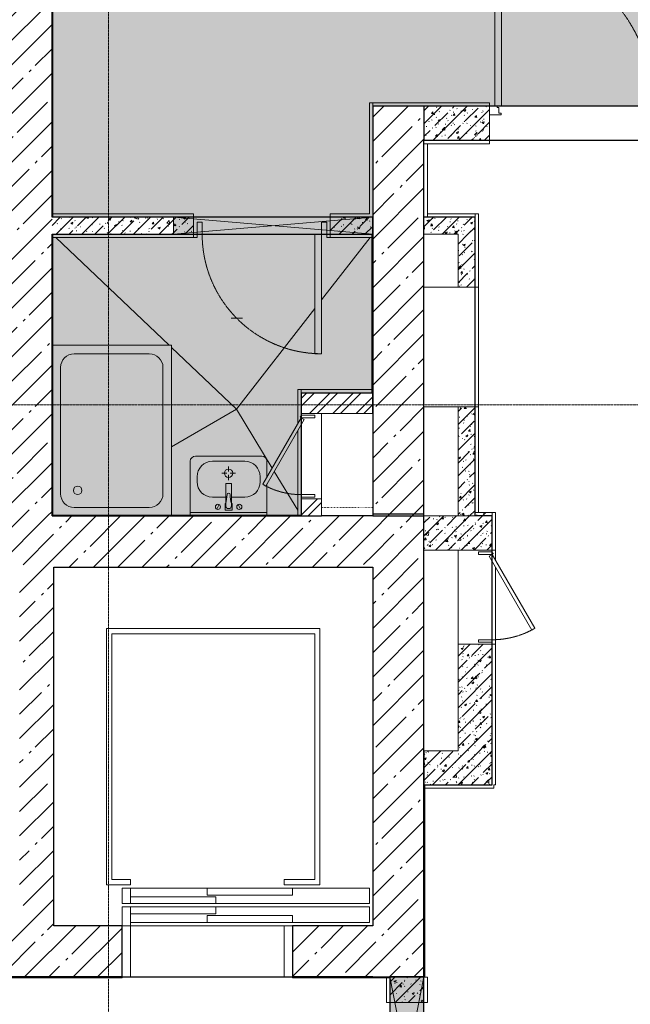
# Model space of a CAD drawing. Header units: millimetres. Extents: x 42571 to 146629, y -34435 to 73146.
# Tile 53 of 94: x 61872 to 65452, y -9124 to -3358. Entities that reach past the tile are written whole.
import ezdxf

# ---------------------------------------------------------------- set-up
doc = ezdxf.new("R2010")
doc.units = ezdxf.units.MM
for name, pattern in [('-d1-01', [1, 0, -1]), ('-D1-02х01', [3, 2, -1]), ('-D1d1-15x02', [19, 15, -2, 0, -2])]:
    doc.linetypes.add(name, pattern=pattern)
doc.layers.get('Defpoints').update_dxf_attribs({"color": 31})
for name, color, linetype, lineweight in [('0_S_Black_04', 7, 'Continuous', 9), ('_0', 7, 'Continuous', 13), ('Opening Swing', 7, '-D1-02х01', 5), ('Panel', 7, 'Continuous', 5), ('Внутренние кромки', 7, 'Continuous', 5), ('Двери', 7, 'Continuous', 5), ('Обобщенные модели', 7, 'Continuous', 5), ('Общие ребра', 7, 'Continuous', 5), ('Окна', 7, 'Continuous', 5), ('Оси', 7, 'Continuous', 5), ('Основа _2_', 7, 'Continuous', 5), ('Отделка 2 _5_', 7, 'Continuous', 5), ('Перекрытия', 7, 'Continuous', 5), ('Сантехнические приборы', 7, 'Continuous', 5), ('Стены', 7, 'Continuous', 5), ('Структура _1_', 7, 'Continuous', 5), ('Уклоны в точках', 7, 'Continuous', 5), ('Элементы узлов', 7, 'Continuous', 5)]:
    doc.layers.add(name, color=color, linetype=linetype, lineweight=lineweight)
doc.layers.add('_Разделитель помещений_', color=7, linetype='-d1-01', lineweight=5, true_color=0x0080c0)
pattern_1 = [(45, (-51337.11, -26686.75), (-75.43415, 75.43415), [106.68, -17.78, 3.556, -17.78]), (45, (-51337.11, -26611.36), (-75.43415, 75.43415), []), (50, (-51337.11, -26686.75), (127.52922, -11.15758), [13.335, -146.685]), (355, (-51337.11, -26686.75), (-24.66966, 133.74002), [10.668, -117.348]), (100.451, (-51326.49, -26687.68), (102.85973, 122.58178), [11.333, -124.663]), (46.184, (-51337.11, -26651.19), (189.75516, -29.43036), [20.002, -220.027]), (96.636, (-51321.3, -26653.64), (166.1822, 173.1996), [17, -186.995]), (351.184, (-51337.11, -26651.19), (166.18393, 173.19757), [16.002, -176.022]), (21, (-51319.33, -26660.08), (106.13027, -71.58603), [13.335, -146.685]), (326, (-51319.33, -26660.08), (43.26188, 128.93175), [10.668, -117.348]), (71.451, (-51310.49, -26666.04), (149.39198, 57.34505), [11.333, -124.663]), (37.5, (-51337.114, -26686.746), (2.162228, 59.188357), [3.353, -112.573, 3.353, -115.773, -117.793]), (37.5, (-51337.114, -26686.746), (2.162228, 59.188357), [-235.052, 3.353, -114.44]), (7.5, (-51337.114, -26686.746), (46.773857, 70.126152), [3.353, -64.567, 3.353, -109.906, -44.894]), (7.5, (-51337.114, -26686.746), (46.773857, 70.126152), [-181.178, 3.353, -41.542]), (327.5, (-51376.763, -26686.746), (94.913671, -4.010093), [3.353, -41.097, 3.353, -135.331, -184.023]), (327.5, (-51376.763, -26686.746), (94.913671, -4.010093), [-183.134, 3.353, -180.67]), (317.5, (-51394.54, -26686.75), (103.69057, 17.79882), [3.353, -54.432, 3.353, -88.748, -130.683]), (317.5, (-51394.54, -26686.75), (103.69057, 17.79882), [-149.885, 3.353, -127.33])]
pattern_2 = [(45, (-51337.11, -26686.75), (-142.5612, 142.5612), []), (45, (-51194.55, -26686.75), (-142.5612, 142.5612), [252.016, -50.403, 16.764, -33.639])]
pattern_3 = [(45, (-51337.11, -26686.75), (-68.42955, 68.42955), []), (45, (-51291.49, -26686.75), (-68.42955, 68.42955), [])]

# ---------------------------------------------------------------- blocks, each defined once
blk = doc.blocks.new('MR_Тумба-Умывальник с зеркалом - Тумба-умывальник_450-3034803-50_AS_Plan_L01_Маркировочный - зависимый 4')
at = {"layer": 'Сантехнические приборы'}
for p, q in [((-195, 350), (195, 350)), ((-225, 5), (-225, 320)), ((-95, 320), (95, 320)), ((0, 290), (0, 260)), ((225, 320), (225, 228.6)), ((-10, 250), (-40, 250)), ((0, 210), (0, 240)), ((40, 250), (10, 250)), ((-185, 200), (-185, 230)), ((-17, 73.1), (-17, 187.9)), ((-17, 187.9), (-17, 110)), ((-14, 190.9), (14, 190.9)), ((14, 190.9), (-14, 190.9)), ((17, 187.9), (17, 73.1)), ((17, 110), (17, 187.9)), ((185, 230), (185, 200)), ((225, 188.6), (225, 5)), ((-17, 110), (-95, 110)), ((-69.7, 39.8), (-55.6, 66.3)), ((-20, 73.1), (-17, 73.1)), ((-20, 33.1), (-20, 73.1)), ((-17, 60), (-17, 73.1)), ((95, 110), (17, 110)), ((17, 73.1), (17, 60)), ((17, 73.1), (20, 73.1)), ((20, 73.1), (20, 33.1)), ((69.7, 39.8), (55.6, 66.3)), ((-225, 20), (225, 20)), ((225, 0), (-225, 0)), ((20, 33.1), (-20, 33.1))]:
    blk.add_line(p, q, dxfattribs=at)
for centre, radius, start, end in [((-195, 320), 30, 90, 180), ((195, 320), 30, 0, 90), ((-95, 230), 90, 90, 180), ((95, 230), 90, 0, 90), ((0, 250), 25, 360, 180), ((0, 250), 25, 180, 360), ((-95, 200), 90, 180, 270), ((-14, 187.9), 3, 90, 180), ((-14, 187.9), 3, 105, 165), ((14, 187.9), 3, 0, 90), ((14, 187.9), 3, 15, 75), ((95, 200), 90, 270, 0), ((-217.6, 129.9), 208.5, 344.18231, 358.4054), ((0, 124.1), 9.19, 0, 180), ((217.6, 129.9), 208.5, 181.5946, 195.81769), ((-62.7, 53.1), 15, 0, 180), ((0, 60), 17, 180, 0), ((62.7, 53.1), 15, 0, 180), ((-62.7, 53.1), 15, 180, 0), ((62.7, 53.1), 15, 180, 0)]:
    blk.add_arc(centre, radius, start, end, dxfattribs=at)
blk = doc.blocks.new('A_PLU_WashingBath - A_PLU_WashingBath-3520410-50_AS_Plan_L01_Маркировочный - зависимый 4')
at = {"layer": 'Сантехнические приборы'}
for p, q in [((-350, 500), (-350, -500)), ((-350, 500), (-350, -500)), ((350, 500), (-345, 500)), ((350, 500), (-345, 500)), ((350, -495), (350, 500)), ((350, -495), (350, 500)), ((-220, 450), (220, 450)), ((-220, 450), (220, 450)), ((-300, -370), (-300, 370)), ((-300, -370), (-300, 370)), ((300, 370), (300, -370)), ((300, 370), (300, -370)), ((220, -450), (-220, -450)), ((220, -450), (-220, -450)), ((-350, -500), (350, -500)), ((-350, -500), (350, -500))]:
    blk.add_line(p, q, dxfattribs=at)
blk.add_circle((-200, -350), 25, dxfattribs=at)
for centre, start, end in [((-220, 370), 90, 180), ((-220, 370), 90, 180), ((220, 370), 360, 90), ((220, 370), 360, 90), ((-220, -370), 180, 270), ((-220, -370), 180, 270), ((220, -370), 270, 0), ((220, -370), 270, 360)]:
    blk.add_arc(centre, 80, start, end, dxfattribs=at)
blk = doc.blocks.new('A_MEQ_Elevator - Л0 1-1-10801046-50_AS_Plan_L01_Маркировочный - зависимый 4')
at = {"layer": 'Двери'}
for p, q in [((-500, 150), (-500, -150)), ((-450, 150), (-500, 150)), ((-500, 150), (-450, 150)), ((-500, -150), (-500, 150)), ((-450.1, -150), (-450.1, 150)), ((-450.1, 150), (-450.1, -150)), ((499.9, 150), (450, 150)), ((450, 150), (450, -150)), ((450, -150), (450, 150)), ((450, 150), (499.9, 150)), ((499.9, -150), (499.9, 150)), ((499.9, 150), (499.9, -150)), ((450, -170), (-950, -170)), ((-950, -170), (-950, -260)), ((-950, -260), (-950, -170)), ((-950, -170), (450, -170)), ((-500, -150), (-450, -150)), ((-450, -150), (-500, -150)), ((-500, -170), (-500, -210)), ((0, -170), (-500, -170)), ((-500, -170), (0, -170)), ((0, -210), (0, -170)), ((450, -150), (450, -260)), ((450, -150), (500, -150)), ((500, -150), (450, -150)), ((500, -260), (500, -150)), ((500, -170), (500, -150)), ((500, -150), (500, -260)), ((500, -260), (500, -170)), ((500, -170), (500, -260)), ((-500, -210), (0, -210)), ((-50, -220), (-50, -260)), ((450, -220), (-50, -220)), ((450, -260), (450, -220)), ((-950, -260), (500, -260)), ((500, -260), (-950, -260)), ((500, -280), (-950, -280)), ((-950, -280), (-950, -370)), ((-950, -370), (-950, -280)), ((-950, -280), (500, -280)), ((-50, -260), (450, -260)), ((450, -260), (-50, -260)), ((450, -280), (-50, -280)), ((-50, -280), (-50, -320)), ((-50, -280), (450, -280)), ((450, -260), (500, -260)), ((500, -260), (450, -260)), ((450, -320), (450, -280)), ((450, -280), (450, -370)), ((500, -280), (450, -280)), ((450, -280), (500, -280)), ((500, -370), (500, -280)), ((500, -280), (500, -370)), ((500, -370), (500, -280)), ((500, -280), (500, -370)), ((0, -330), (-500, -330)), ((-500, -330), (-500, -370)), ((-50, -320), (450, -320)), ((0, -370), (0, -330)), ((-950, -370), (500, -370)), ((500, -370), (-950, -370)), ((-500, -370), (0, -370)), ((0, -370), (-500, -370)), ((450, -370), (500, -370)), ((500, -370), (450, -370))]:
    blk.add_line(p, q, dxfattribs=at)
at = {"layer": 'Обобщенные модели'}
for p, q in [((-970, -150), (900, -150)), ((-970, -2250), (-970, -150)), ((900, -2250), (900, -150)), ((-660, -1890), (-660, -390)), ((-660, -390), (-450.1, -390)), ((-450.1, -390), (-450.1, -420)), ((449.9, -390), (590, -390)), ((449.9, -420), (449.9, -390)), ((590, -390), (590, -1890)), ((-630, -420), (-630, -1860)), ((-450.1, -420), (-630, -420)), ((560, -420), (449.9, -420)), ((560, -1860), (560, -420)), ((590, -1890), (-660, -1890)), ((-630, -1860), (560, -1860)), ((900, -2250), (-970, -2250))]:
    blk.add_line(p, q, dxfattribs=at)
blk = doc.blocks.new('A_DOR_Door - Вн_1_Двойные_1450Wx2300_100__ EIW30-18793711-50_AS_Plan_L01_Маркировочный - зависимый 4')
at = {"layer": 'Opening Swing'}
for centre, radius, start, end in [((-695, 100), 930, 360, 90), ((695, 100), 460, 90, 180)]:
    blk.add_arc(centre, radius, start, end, dxfattribs=at)
at = {"layer": 'Panel'}
for p, q in [((-695, 100), (-695, 1030)), ((-695, 1030), (-655, 1030)), ((-695, 100), (-695, 1030)), ((-655, 1030), (-655, 100)), ((655, 560), (655, 100)), ((695, 560), (655, 560)), ((695, 100), (695, 560)), ((695, 100), (695, 560)), ((-680, 100), (-725, 100)), ((-725, 100), (-725, 50)), ((-725, 50), (-725, 100)), ((-725, 100), (-680, 100)), ((-655, 100), (-695, 100)), ((-680, 92), (-680, 100)), ((-680, 100), (-680, 92)), ((-670, 92), (-680, 92)), ((-680, 92), (-670, 92)), ((-670, 58), (-670, 92)), ((-670, 92), (-670, 58)), ((-658, 58), (-670, 58)), ((-670, 58), (-658, 58)), ((-658, 50), (-658, 58)), ((-658, 58), (-658, 50)), ((655, 100), (695, 100)), ((670, 58), (658, 58)), ((658, 58), (658, 50)), ((658, 50), (658, 58)), ((658, 58), (670, 58)), ((680, 92), (670, 92)), ((670, 92), (670, 58)), ((670, 58), (670, 92)), ((680, 92), (670, 92)), ((725, 100), (680, 100)), ((680, 100), (680, 92)), ((725, 100), (680, 100)), ((680, 92), (680, 100)), ((725, 50), (725, 100)), ((725, 100), (725, 50)), ((-725, 50), (-658, 50)), ((-658, 50), (-725, 50)), ((658, 50), (725, 50)), ((725, 50), (658, 50))]:
    blk.add_line(p, q, dxfattribs=at)
blk = doc.blocks.new('A_DOR_Door - Вн_0_Одинарные_800Wx2300H_EI30-18365546-50_AS_Plan_L01_Маркировочный - зависимый 4')
at = {"layer": 'Opening Swing'}
blk.add_arc((-350, 50), 700, 360, 90, dxfattribs=at)
at = {"layer": 'Panel'}
for p, q in [((-350, 50), (-350, 750)), ((-350, 750), (-310, 750)), ((-350, 50), (-350, 750)), ((-310, 750), (-310, 50)), ((-350, 50), (-380, 50)), ((-380, 50), (-350, 50)), ((-310, 50), (-350, 50)), ((380, 50), (350, 50)), ((380, 50), (350, 50))]:
    blk.add_line(p, q, dxfattribs=at)
at = {"layer": 'Panel', "color": 251, "true_color": 0x4c4c4c}
for p, q in [((-380, 50), (-380, -20)), ((-380, -20), (-380, 50)), ((-350, -20), (-350, 50)), ((-350, 50), (-350, -20)), ((350, 50), (350, -20)), ((350, -20), (350, 50)), ((380, -20), (380, 50)), ((380, 50), (380, -20)), ((-380, -20), (-350, -20)), ((-350, -20), (-380, -20)), ((350, -20), (380, -20)), ((350, -20), (380, -20))]:
    blk.add_line(p, q, dxfattribs=at)
blk = doc.blocks.new('A_MEQ_OpeningWall-Rectangular - ОВ-12480119-50_AS_Plan_L01_Маркировочный - зависимый 4')
at = {"layer": 'Элементы узлов', "true_color": 0x808080, "transparency": 33554585}
blk.add_hatch(color=8, dxfattribs=at).paths.add_polyline_path([(625, -100), (625, 100), (-375, 100), (-375, -100), (274.4, -100)])
at = {"layer": 'Окна'}
for p, q in [((-375, 100), (-375, -100)), ((625, 100), (625, -100))]:
    blk.add_line(p, q, dxfattribs=at)
at = {"layer": 'Элементы узлов'}
for p, q in [((625, 100), (-375, -100)), ((-375, 100), (625, -100)), ((625, 100), (-375, 100)), ((-375, 100), (-375, -100)), ((625, -100), (625, 100)), ((-375, -100), (625, -100))]:
    blk.add_line(p, q, dxfattribs=at)
blk = doc.blocks.new('A_MEQ_OpeningWall-Rectangular - ВК-10872426-50_AS_Plan_L01_Маркировочный - зависимый 4')
at = {"layer": 'Окна'}
for p, q in [((-225, 50), (-225, -50)), ((475, 50), (475, -50))]:
    blk.add_line(p, q, dxfattribs=at)
at = {"layer": 'Элементы узлов'}
for p, q in [((475, 50), (-225, 50)), ((-225, 50), (-225, -50)), ((475, -50), (475, 50))]:
    blk.add_line(p, q, dxfattribs=at)
blk = doc.blocks.new('A_MEQ_DoorWall - ЭО_СС-15820022-50_AS_Plan_L01_Маркировочный - зависимый 4')
at = {"layer": 'Opening Swing'}
blk.add_arc((-125, 100), 500, 360, 27.69649, dxfattribs=at)
at = {"layer": 'Panel'}
for p, q in [((308, 350), (-125, 100)), ((318, 332.7), (308, 350)), ((-115, 82.7), (318, 332.7)), ((-134.3, 100), (-140, 100)), ((-140, 100), (-140, 20)), ((-125, 20), (-125, 100)), ((-125, 100), (-115, 82.7)), ((390, 100), (375, 100)), ((375, 100), (375, 20)), ((390, 20), (390, 100)), ((-140, 20), (-125, 20)), ((375, 20), (390, 20))]:
    blk.add_line(p, q, dxfattribs=at)
for start, end in [(150, 180), (60, 120), (0, 30)]:
    blk.add_arc((-130, 100), 5, start, end, dxfattribs=at)
at = {"layer": 'Двери'}
for p, q in [((-150, 100), (-150, -100)), ((400, 100), (400, -100))]:
    blk.add_line(p, q, dxfattribs=at)
blk = doc.blocks.new('A_MEQ_DoorWall - ЭО_СС-12316026-50_AS_Plan_L01_Маркировочный - зависимый 4')
at = {"layer": 'Opening Swing'}
blk.add_arc((-125, 100), 500, 360, 30, dxfattribs=at)
at = {"layer": 'Panel'}
for p, q in [((308, 350), (-125, 100)), ((318, 332.7), (308, 350)), ((-115, 82.7), (318, 332.7)), ((-125, 100), (-140, 100)), ((-140, 100), (-140, 20)), ((-125, 20), (-125, 100)), ((-125, 100), (-115, 82.7)), ((390, 100), (375, 100)), ((375, 100), (375, 20)), ((390, 20), (390, 100)), ((-140, 20), (-125, 20)), ((375, 20), (390, 20))]:
    blk.add_line(p, q, dxfattribs=at)
blk.add_arc((-130, 100), 5, 0, 180, dxfattribs=at)
at = {"layer": 'Двери'}
for p, q in [((-150, 100), (-150, -100)), ((400, 100), (400, -100))]:
    blk.add_line(p, q, dxfattribs=at)
blk = doc.blocks.new('A_MEQ_DoorWall - ВК-15822285-50_AS_Plan_L01_Маркировочный - зависимый 4')
at = {"layer": 'Opening Swing'}
blk.add_arc((-100, -60), 450, 330, 0, dxfattribs=at)
at = {"layer": 'Panel'}
for p, q in [((-115, 20), (-100, 20)), ((-115, -60), (-115, 20)), ((-100, 20), (-100, -60)), ((350, 20), (365, 20)), ((350, -60), (350, 20)), ((365, 20), (365, -60)), ((-100, -60), (-90, -42.7)), ((-90, -42.7), (299.7, -267.7)), ((-100, -60), (-115, -60)), ((289.7, -285), (-100, -60)), ((365, -60), (350, -60)), ((299.7, -267.7), (289.7, -285))]:
    blk.add_line(p, q, dxfattribs=at)
blk.add_arc((-105, -60), 5, 180, 0, dxfattribs=at)
at = {"layer": 'Двери'}
for p, q in [((-125, -60), (-125, 60)), ((375, -60), (375, 60))]:
    blk.add_line(p, q, dxfattribs=at)
blk = doc.blocks.new('A_MEQ_OpeningWall-Rectangular - ОВ-15229062-50_AS_Plan_L01_Маркировочный - зависимый 4')
at = {"layer": 'Элементы узлов', "true_color": 0x808080, "transparency": 33554585}
blk.add_hatch(color=8, dxfattribs=at).paths.add_polyline_path([(710, -50), (710, 50), (-460, 50), (-460, -50), (-146.3, -50)])
at = {"layer": 'Окна'}
for p, q in [((-460, 50), (-460, -50)), ((710, 50), (710, -50))]:
    blk.add_line(p, q, dxfattribs=at)
at = {"layer": 'Элементы узлов'}
for p, q in [((710, 50), (-460, -50)), ((-460, 50), (710, -50)), ((710, 50), (-460, 50)), ((-460, 50), (-460, -50)), ((710, -50), (710, 50)), ((-460, -50), (710, -50))]:
    blk.add_line(p, q, dxfattribs=at)
blk = doc.blocks.new('A$Cdea34fad')
at = {"layer": 'Стены'}
h = blk.add_hatch(dxfattribs=at)
h.set_pattern_fill('FP_7', color=256, style=0, pattern_type=2)
h.set_pattern_definition(pattern_2)
h.paths.add_polyline_path([(19483.8, 29191.6), (19491.6, 29191.6), (19491.6, 35441.6), (19191.6, 35441.6), (19191.6, 29191.6)])
h = blk.add_hatch(dxfattribs=at)
h.set_pattern_fill('FP_7', color=256, style=0, pattern_type=2)
h.set_pattern_definition(pattern_2)
h.paths.add_polyline_path([(21671.6, 29191.6), (21671.6, 31591.6), (21371.6, 31591.6), (21371.6, 30941.6), (21373.3, 30941.6), (21373.3, 30841.6), (21371.6, 30841.6), (21371.6, 29191.6), (21551.4, 29191.6)])
h = blk.add_hatch(dxfattribs=at)
h.set_pattern_fill('FP_6', color=256, style=0, pattern_type=2)
h.set_pattern_definition(pattern_1)
h.paths.add_polyline_path([(23619.1, 31391.6), (24071.6, 31391.6), (24071.6, 31591.6), (23506.6, 31591.6), (23506.6, 31391.6)])
h.paths.add_polyline_path([(21895.9, 31391.6), (22056.6, 31391.6), (22056.6, 31591.6), (21671.6, 31591.6), (21671.6, 31391.6)])
h = blk.add_hatch(dxfattribs=at)
h.set_pattern_fill('FP_6', color=256, style=0, pattern_type=2)
h.set_pattern_definition(pattern_1)
h.paths.add_polyline_path([(19491.6, 30841.6), (20203.3, 30841.6), (20203.3, 30941.6), (19491.6, 30941.6), (19491.6, 30932.2)])
h = blk.add_hatch(dxfattribs=at)
h.set_pattern_fill('FP_6', color=256, style=0, pattern_type=2)
h.set_pattern_definition(pattern_1)
h.paths.add_polyline_path([(20203.3, 30841.6), (20321.6, 30841.6), (20321.6, 30941.6), (20203.3, 30941.6), (20203.3, 30927.4)])
h.paths.add_polyline_path([(21371.6, 30841.6), (21371.6, 30941.6), (21121.6, 30941.6), (21121.6, 30841.6)])
h = blk.add_hatch(dxfattribs=at)
h.set_pattern_fill('FP_7', color=256, style=0, pattern_type=2)
h.set_pattern_definition(pattern_2)
h.paths.add_polyline_path([(21371.6, 30841.6), (21373.3, 30841.6), (21373.3, 30941.6), (21371.6, 30941.6), (21371.6, 30932.2)])
h = blk.add_hatch(dxfattribs=at)
h.set_pattern_fill('FP_6', color=256, style=0, pattern_type=2)
h.set_pattern_definition(pattern_1)
h.paths.add_polyline_path([(21971.6, 30841.6), (21971.6, 30941.6), (21671.6, 30941.6), (21671.6, 30841.6), (21871.6, 30841.6)])
h = blk.add_hatch(dxfattribs=at)
h.set_pattern_fill('FP_6', color=256, style=0, pattern_type=2)
h.set_pattern_definition(pattern_1)
h.paths.add_polyline_path([(21971.6, 29191.6), (21971.6, 29831.6), (21871.6, 29831.6), (21871.6, 29191.6)])
h.paths.add_polyline_path([(21971.6, 30531.6), (21971.6, 30841.6), (21871.6, 30841.6), (21871.6, 30531.6)])
h = blk.add_hatch(dxfattribs=at)
h.set_pattern_fill('FP_4', color=256, style=0, pattern_type=2)
h.set_pattern_definition(pattern_3)
h.paths.add_polyline_path([(21034.5, 29791.6), (21371.6, 29791.6), (21371.6, 29911.6), (20951.6, 29911.6), (20951.6, 29791.6)])
h = blk.add_hatch(dxfattribs=at)
h.set_pattern_fill('FP_4', color=256, style=0, pattern_type=2)
h.set_pattern_definition(pattern_3)
h.paths.add_polyline_path([(20951.6, 29191.6), (21071.6, 29191.6), (21071.6, 29291.6), (20951.6, 29291.6)])
h = blk.add_hatch(dxfattribs=at)
h.set_pattern_fill('FP_7', color=256, style=0, pattern_type=2)
h.set_pattern_definition(pattern_2)
h.paths.add_polyline_path([(19301.6, 28891.6), (21371.6, 28891.6), (21371.6, 29191.6), (14321.6, 29191.6), (14321.6, 28891.6), (18450, 28891.6)])
h = blk.add_hatch(dxfattribs=at)
h.set_pattern_fill('FP_7', color=256, style=0, pattern_type=2)
h.set_pattern_definition(pattern_2)
h.paths.add_polyline_path([(21551.4, 26491.6), (21671.6, 26491.6), (21671.6, 29201.6), (21371.6, 29201.6), (21371.6, 26491.6), (21471.6, 26491.6)])
h = blk.add_hatch(dxfattribs=at)
h.set_pattern_fill('FP_6', color=256, style=0, pattern_type=2)
h.set_pattern_definition(pattern_1)
h.paths.add_polyline_path([(22071.6, 28991.6), (22071.6, 29191.6), (21671.6, 29191.6), (21671.6, 28991.6)])
h = blk.add_hatch(dxfattribs=at)
h.set_pattern_fill('FP_6', color=256, style=0, pattern_type=2)
h.set_pattern_definition(pattern_1)
h.paths.add_polyline_path([(22071.6, 27816.6), (22071.6, 28441.6), (21871.6, 28441.6), (21871.6, 27816.6)])
h.paths.add_polyline_path([(21991.6, 29191.6), (22071.6, 29191.6), (22071.6, 29211.6), (21971.6, 29211.6), (21971.6, 29191.6)])
h = blk.add_hatch(dxfattribs=at)
h.set_pattern_fill('FP_7', color=256, style=0, pattern_type=2)
h.set_pattern_definition(pattern_2)
h.paths.add_polyline_path([(19483.8, 26791.6), (19501.6, 26791.6), (19501.6, 28891.6), (19301.6, 28891.6), (19301.6, 26791.6)])
h = blk.add_hatch(dxfattribs=at)
h.set_pattern_fill('FP_6', color=256, style=0, pattern_type=2)
h.set_pattern_definition(pattern_1)
h.paths.add_polyline_path([(22071.6, 27616.6), (22071.6, 27816.6), (21671.6, 27816.6), (21671.6, 27616.6)])
h = blk.add_hatch(dxfattribs=at)
h.set_pattern_fill('FP_7', color=256, style=0, pattern_type=2)
h.set_pattern_definition(pattern_2)
h.paths.add_polyline_path([(15261.6, 26491.6), (15761.6, 26491.6), (15761.6, 26791.6), (15161.6, 26791.6), (15161.6, 26491.6)])
h.paths.add_polyline_path([(21371.6, 26491.6), (21371.6, 26791.6), (20901.6, 26791.6), (20901.6, 26491.6)])
h.paths.add_polyline_path([(16761.6, 26491.6), (17831.6, 26491.6), (17831.6, 26791.6), (16761.6, 26791.6)])
h.paths.add_polyline_path([(19901.6, 26491.6), (19901.6, 26791.6), (18831.6, 26791.6), (18831.6, 26491.6), (19483.8, 26491.6)])
h = blk.add_hatch(dxfattribs=at)
h.set_pattern_fill('FP_6', color=256, style=0, pattern_type=2)
h.set_pattern_definition(pattern_1)
h.paths.add_polyline_path([(21551.4, 26341.6), (21671.6, 26341.6), (21671.6, 26491.6), (21471.6, 26491.6), (21471.6, 26341.6)])
at = {"layer": '0_S_Black_04'}
for p, q in [((21671.6, 29831.6), (21671.6, 30531.6)), ((21671.6, 30531.6), (21971.6, 30531.6)), ((21971.6, 30531.6), (21971.6, 29831.6)), ((21971.6, 29831.6), (21671.6, 29831.6))]:
    blk.add_line(p, q, dxfattribs=at)
at = {"layer": '_Разделитель помещений_'}
for p in [(21371.6, 29241.6), (21266.1, 29241.6)]:
    blk.add_line(p, (21071.6, 29241.6), dxfattribs=at)
at = {"layer": 'Внутренние кромки'}
for p, q in [((20177.9, 30191.6), (19512.7, 30821.6)), ((21071.6, 30456.9), (21356, 30821.6)), ((20573, 29817.5), (21031.6, 30405.6)), ((20573, 29817.5), (20191.6, 30178.6)), ((20191.6, 29596.8), (20573, 29817.5)), ((20781.7, 29472.4), (20573, 29817.5)), ((20931.6, 29224.7), (20793.5, 29452.9))]:
    blk.add_line(p, q, dxfattribs=at)
at = {"layer": 'Общие ребра'}
for p, q in [((21871.6, 29191.6), (21971.6, 29191.6)), ((21971.6, 29211.6), (21971.6, 29191.6)), ((21971.6, 29191.6), (21971.6, 29211.6))]:
    blk.add_line(p, q, dxfattribs=at)
at = {"layer": 'Оси', "linetype": '-D1d1-15x02'}
for p, q in [((19821.6, 1921.3), (19821.6, 46787.7)), ((800, 29841.6), (35493.8, 29841.6))]:
    blk.add_line(p, q, dxfattribs=at)
at = {"layer": 'Основа _2_', "lineweight": 9}
for p, q in [((22056.6, 31591.6), (21671.6, 31591.6)), ((21671.6, 31591.6), (22056.6, 31591.6)), ((22056.6, 31391.6), (22056.6, 31591.6)), ((21671.6, 31391.6), (22056.6, 31391.6)), ((22056.6, 31391.6), (21671.6, 31391.6)), ((20321.6, 30941.6), (19491.6, 30941.6)), ((19491.6, 30941.6), (20321.6, 30941.6)), ((21371.6, 30941.6), (21121.6, 30941.6)), ((21121.6, 30941.6), (21371.6, 30941.6)), ((21671.6, 30941.6), (21671.6, 30841.6)), ((21691.6, 30941.6), (21671.6, 30941.6)), ((21671.6, 30941.6), (21691.6, 30941.6)), ((21971.6, 30941.6), (21691.6, 30941.6)), ((21691.6, 30941.6), (21971.6, 30941.6)), ((21971.6, 30841.6), (21971.6, 30941.6)), ((19491.6, 30841.6), (20321.6, 30841.6)), ((20321.6, 30841.6), (19491.6, 30841.6)), ((21121.6, 30841.6), (21371.6, 30841.6)), ((21371.6, 30841.6), (21121.6, 30841.6)), ((21671.6, 30841.6), (21871.6, 30841.6)), ((21871.6, 30841.6), (21871.6, 30531.6)), ((21971.6, 30531.6), (21971.6, 30841.6)), ((21971.6, 30841.6), (21971.6, 30531.6)), ((21871.6, 30531.6), (21971.6, 30531.6)), ((20951.6, 29791.6), (20951.6, 29911.6)), ((21371.6, 29911.6), (20951.6, 29911.6)), ((20951.6, 29911.6), (21371.6, 29911.6)), ((21871.6, 29831.6), (21871.6, 29191.6)), ((21971.6, 29831.6), (21871.6, 29831.6)), ((21971.6, 29211.6), (21971.6, 29831.6)), ((21971.6, 29831.6), (21971.6, 29211.6)), ((20951.6, 29791.6), (21071.6, 29791.6)), ((21371.6, 29791.6), (21071.6, 29791.6)), ((20951.6, 29291.6), (20951.6, 29191.6)), ((20951.6, 29191.6), (20951.6, 29291.6)), ((21071.6, 29191.6), (21071.6, 29291.6)), ((21871.6, 29191.6), (21671.6, 29191.6)), ((21671.6, 29191.6), (21671.6, 28991.6)), ((21971.6, 29211.6), (21991.6, 29211.6)), ((22071.6, 29211.6), (21991.6, 29211.6)), ((22071.6, 29191.6), (21991.6, 29191.6)), ((22071.6, 29211.6), (22071.6, 29191.6)), ((22071.6, 28991.6), (22071.6, 29191.6)), ((21671.6, 28991.6), (22071.6, 28991.6)), ((21871.6, 28441.6), (21871.6, 27816.6)), ((22071.6, 28441.6), (21871.6, 28441.6)), ((22071.6, 27816.6), (22071.6, 28441.6)), ((22071.6, 28441.6), (22071.6, 27816.6)), ((21871.6, 27816.6), (21671.6, 27816.6)), ((22071.6, 27616.6), (22071.6, 27816.6)), ((21671.6, 27616.6), (22071.6, 27616.6)), ((22071.6, 27616.6), (21671.6, 27616.6)), ((21471.6, 26491.6), (21471.6, 26341.6)), ((21471.6, 26341.6), (21471.6, 26491.6)), ((21671.6, 26490), (21671.6, 26491.6)), ((21671.6, 26341.6), (21671.6, 26490)), ((21671.6, 26490), (21671.6, 26341.6))]:
    blk.add_line(p, q, dxfattribs=at)
at = {"layer": 'Основа _2_', "color": 251, "lineweight": 9, "true_color": 0x4c4c4c}
for p, q in [((20321.6, 30841.6), (20321.6, 30941.6)), ((21121.6, 30941.6), (21121.6, 30841.6)), ((21471.6, 26341.6), (21671.6, 26341.6))]:
    blk.add_line(p, q, dxfattribs=at)
at = {"layer": 'Отделка 2 _5_'}
for p, q in [((19496.6, 30941.6), (19496.6, 35041.6)), ((21351.6, 31611.6), (21351.6, 30961.6)), ((21371.6, 31611.6), (21351.6, 31611.6)), ((22056.6, 31611.6), (21371.6, 31611.6)), ((21371.6, 31611.6), (21371.6, 31591.6)), ((21371.6, 30961.6), (21371.6, 31611.6)), ((22056.6, 31591.6), (22056.6, 31611.6)), ((21371.6, 31591.6), (21671.6, 31591.6)), ((21671.6, 31391.6), (21671.6, 31371.6)), ((21691.6, 31371.6), (21671.6, 31371.6)), ((21671.6, 31371.6), (21671.6, 30941.6)), ((21671.6, 31371.6), (22056.6, 31371.6)), ((21691.6, 30941.6), (21691.6, 31371.6)), ((22056.6, 31371.6), (22056.6, 31391.6)), ((20321.6, 30961.6), (19491.6, 30961.6)), ((20321.6, 30941.6), (20321.6, 30961.6)), ((21351.6, 30961.6), (21121.6, 30961.6)), ((21121.6, 30961.6), (21121.6, 30941.6)), ((21371.6, 30941.6), (21371.6, 30961.6)), ((21971.6, 30961.6), (21691.6, 30961.6)), ((21691.6, 30961.6), (21691.6, 30941.6)), ((21971.6, 30941.6), (21971.6, 30961.6)), ((21971.6, 30961.6), (21971.6, 30841.6)), ((21991.6, 30961.6), (21971.6, 30961.6)), ((21991.6, 30531.6), (21991.6, 30961.6)), ((19491.6, 30821.6), (20321.6, 30821.6)), ((19496.6, 29191.6), (19496.6, 30841.6)), ((20341.6, 30841.6), (20321.6, 30841.6)), ((20321.6, 30841.6), (20321.6, 30821.6)), ((20321.6, 30821.6), (20321.6, 30841.6)), ((20321.6, 30821.6), (20341.6, 30821.6)), ((20341.6, 30821.6), (20341.6, 30841.6)), ((21121.6, 30841.6), (21101.6, 30841.6)), ((21101.6, 30841.6), (21101.6, 30821.6)), ((21101.6, 30821.6), (21121.6, 30821.6)), ((21121.6, 30841.6), (21121.6, 30821.6)), ((21121.6, 30821.6), (21121.6, 30841.6)), ((21121.6, 30821.6), (21371.6, 30821.6)), ((21366.6, 30841.6), (21366.6, 29911.6)), ((21371.6, 30841.6), (21366.6, 30841.6)), ((21371.6, 30821.6), (21371.6, 30841.6)), ((21971.6, 30531.6), (21991.6, 30531.6)), ((20931.6, 29931.6), (20931.6, 29732)), ((20931.6, 29931.6), (20951.6, 29931.6)), ((20951.6, 29931.6), (20951.6, 29791.6)), ((21371.6, 29931.6), (20951.6, 29931.6)), ((20951.6, 29931.6), (20951.6, 29911.6)), ((21991.6, 29831.6), (21971.6, 29831.6)), ((21991.6, 29211.6), (21991.6, 29831.6)), ((20951.6, 29776), (20951.6, 29791.6)), ((20951.6, 29291.6), (20951.6, 29726.6)), ((20931.6, 29692), (20931.6, 29191.6)), ((20951.6, 29196.6), (19491.6, 29196.6)), ((19491.6, 29196.6), (19491.6, 29191.6)), ((19491.6, 29191.6), (19496.6, 29191.6)), ((20931.6, 29191.6), (20951.6, 29191.6)), ((20951.6, 29191.6), (20951.6, 29196.6)), ((22091.6, 29211.6), (22071.6, 29211.6)), ((22071.6, 29191.6), (22071.6, 28991.6)), ((22091.6, 29191.6), (22091.6, 29211.6)), ((22091.6, 28991.6), (22091.6, 29191.6)), ((22071.6, 28991.6), (22091.6, 28991.6)), ((22091.6, 28441.6), (22071.6, 28441.6)), ((22091.6, 27616.6), (22091.6, 28441.6)), ((22071.6, 27816.6), (22071.6, 27616.6)), ((21671.6, 27616.6), (21671.6, 27596.6)), ((21676.6, 27616.6), (21671.6, 27616.6)), ((21671.6, 27596.6), (22081.6, 27596.6)), ((21676.6, 26641.6), (21676.6, 27616.6)), ((22081.6, 27616.6), (22091.6, 27616.6)), ((22081.6, 27596.6), (22081.6, 27616.6)), ((21671.6, 26641.6), (21676.6, 26641.6)), ((21676.6, 26641.6), (21671.6, 26641.6)), ((21676.6, 26491.6), (21676.6, 26641.6)), ((18831.6, 26486.6), (19401.6, 26486.6)), ((19401.6, 26491.6), (19401.6, 26486.6)), ((19401.6, 26486.6), (19401.6, 26491.6)), ((19401.6, 26486.6), (19901.6, 26486.6)), ((19901.6, 26486.6), (19901.6, 26491.6)), ((20901.6, 26491.6), (20901.6, 26486.6)), ((20901.6, 26486.6), (21471.6, 26486.6)), ((21471.6, 26491.6), (21371.6, 26491.6)), ((21451.6, 26491.6), (21451.6, 26341.6)), ((21471.6, 26491.6), (21451.6, 26491.6)), ((21471.6, 26486.6), (21471.6, 26491.6)), ((21671.6, 26491.6), (21676.6, 26491.6)), ((21691.6, 26490), (21671.6, 26490)), ((21691.6, 26341.6), (21691.6, 26490)), ((21451.6, 26341.6), (21471.6, 26341.6)), ((21671.6, 26341.6), (21691.6, 26341.6))]:
    blk.add_line(p, q, dxfattribs=at)
at = {"layer": 'Перекрытия'}
for p, q in [((19491.6, 30941.6), (19491.6, 35041.6)), ((19491.6, 35041.6), (19491.6, 30941.6)), ((24071.6, 31591.6), (21371.6, 31591.6)), ((21371.6, 31591.6), (21371.6, 30941.6)), ((21371.6, 30941.6), (21371.6, 31591.6)), ((21371.6, 31591.6), (24071.6, 31591.6)), ((21671.6, 29191.6), (21671.6, 31391.6)), ((21671.6, 31391.6), (23671.6, 31391.6)), ((23671.6, 31391.6), (21671.6, 31391.6)), ((21671.6, 31391.6), (21671.6, 29191.6)), ((21371.6, 30941.6), (19491.6, 30941.6)), ((19491.6, 30941.6), (21371.6, 30941.6)), ((19491.6, 29191.6), (19491.6, 30841.6)), ((19491.6, 30841.6), (21371.6, 30841.6)), ((21371.6, 30841.6), (21371.6, 29911.6)), ((21371.6, 30412.4), (21371.6, 30712.4)), ((21371.6, 30712.4), (21371.6, 30412.4)), ((21671.6, 30731.6), (21671.6, 30571.6)), ((21671.6, 30571.6), (21671.6, 30731.6)), ((21371.6, 29911.6), (20951.6, 29911.6)), ((20951.6, 29911.6), (20951.6, 29776)), ((21371.6, 29791.6), (21071.6, 29791.6)), ((21071.6, 29791.6), (21071.6, 29191.6)), ((21071.6, 29791.6), (21371.6, 29791.6)), ((21071.6, 29191.6), (21071.6, 29791.6)), ((21371.6, 29191.6), (21371.6, 29791.6)), ((21371.6, 29791.6), (21371.6, 29191.6)), ((21671.6, 29781.6), (21671.6, 29621.6)), ((21671.6, 29621.6), (21671.6, 29781.6)), ((20951.6, 29726.6), (20951.6, 29191.6)), ((20951.6, 29191.6), (19491.6, 29191.6)), ((21071.6, 29191.6), (21371.6, 29191.6)), ((21371.6, 29191.6), (21071.6, 29191.6)), ((22071.6, 29191.6), (21671.6, 29191.6)), ((21671.6, 29191.6), (22071.6, 29191.6)), ((22071.6, 28976), (22071.6, 29191.6)), ((22071.6, 29191.6), (22071.6, 28976)), ((21371.6, 28891.6), (19501.6, 28891.6)), ((19501.6, 28891.6), (21371.6, 28891.6)), ((21371.6, 26791.6), (21371.6, 28891.6)), ((21371.6, 28891.6), (21371.6, 26791.6)), ((22071.6, 27616.6), (22071.6, 28926.6)), ((22071.6, 28926.6), (22071.6, 27616.6)), ((21671.6, 21491.6), (21671.6, 27616.6)), ((21671.6, 27616.6), (22071.6, 27616.6)), ((22071.6, 27616.6), (21671.6, 27616.6)), ((21671.6, 27616.6), (21671.6, 21491.6)), ((19501.6, 26791.6), (21371.6, 26791.6)), ((21371.6, 26791.6), (19501.6, 26791.6)), ((19901.6, 26491.6), (19901.6, 26791.6)), ((19901.6, 26791.6), (20901.6, 26791.6)), ((20901.6, 26791.6), (19901.6, 26791.6)), ((19901.6, 26791.6), (19901.6, 26491.6)), ((20901.6, 26791.6), (20901.6, 26491.6)), ((20901.6, 26491.6), (20901.6, 26791.6)), ((18831.6, 26491.6), (19901.6, 26491.6)), ((19901.6, 26491.6), (18831.6, 26491.6)), ((20901.6, 26491.6), (21671.6, 26491.6)), ((21671.6, 26491.6), (20901.6, 26491.6)), ((21671.6, 26491.6), (21671.6, 21791.6)), ((21671.6, 21791.6), (21671.6, 26491.6))]:
    blk.add_line(p, q, dxfattribs=at)
at = {"layer": 'Стены'}
for p, q in [((22056.6, 31591.6), (23506.6, 31591.6)), ((22056.6, 31591.6), (22056.6, 31391.6)), ((23506.6, 31391.6), (22056.6, 31391.6)), ((21871.6, 30531.6), (21971.6, 30531.6)), ((21971.6, 30531.6), (21991.6, 30531.6)), ((21991.6, 30531.6), (21991.6, 29831.6)), ((21871.6, 29831.6), (21971.6, 29831.6)), ((21971.6, 29831.6), (21991.6, 29831.6)), ((20951.6, 29291.6), (20951.6, 29791.6)), ((20951.6, 29791.6), (21071.6, 29791.6)), ((21071.6, 29791.6), (21071.6, 29291.6)), ((20951.6, 29291.6), (21071.6, 29291.6)), ((21871.6, 28441.6), (21871.6, 28991.6)), ((22071.6, 28991.6), (21871.6, 28991.6)), ((22091.6, 28991.6), (22071.6, 28991.6)), ((22091.6, 28991.6), (22091.6, 28932)), ((22091.6, 28892), (22091.6, 28441.6)), ((22071.6, 28441.6), (21871.6, 28441.6)), ((22091.6, 28441.6), (22071.6, 28441.6)), ((19901.6, 26791.6), (20901.6, 26791.6)), ((19901.6, 26791.6), (19901.6, 26491.6)), ((20901.6, 26491.6), (20901.6, 26791.6))]:
    blk.add_line(p, q, dxfattribs=at)
at = {"layer": 'Структура _1_', "lineweight": 25}
for p, q in [((19491.6, 35041.6), (19491.6, 30941.6)), ((19491.6, 30941.6), (19491.6, 35036.6)), ((21371.6, 31591.6), (21371.6, 30941.6)), ((21671.6, 31591.6), (21371.6, 31591.6)), ((21671.6, 31591.6), (21671.6, 31391.6)), ((21671.6, 29191.6), (21671.6, 31391.6)), ((19491.6, 29191.6), (19491.6, 30841.6)), ((19491.6, 30841.6), (19491.6, 29191.6)), ((21371.6, 30841.6), (21371.6, 29911.6)), ((21371.6, 29911.6), (21371.6, 30841.6)), ((21371.6, 29911.6), (21371.6, 29791.6)), ((21371.6, 29791.6), (21371.6, 29911.6)), ((21371.6, 29791.6), (21371.6, 29191.6)), ((20951.6, 29191.6), (19491.6, 29191.6)), ((19491.6, 29191.6), (20951.6, 29191.6)), ((20951.6, 29191.6), (21071.6, 29191.6)), ((21371.6, 29191.6), (21071.6, 29191.6)), ((21671.6, 29201.6), (21371.6, 29201.6)), ((21371.6, 29201.6), (21371.6, 29191.6)), ((21371.6, 29191.6), (21671.6, 29191.6)), ((21671.6, 27816.6), (21671.6, 29201.6)), ((19501.6, 26791.6), (19501.6, 28891.6)), ((19501.6, 28891.6), (21371.6, 28891.6)), ((21371.6, 28891.6), (21371.6, 26791.6)), ((21671.6, 27616.6), (21671.6, 27816.6)), ((21671.6, 27816.6), (21671.6, 27616.6)), ((21671.6, 26641.6), (21671.6, 27616.6)), ((21671.6, 27616.6), (21671.6, 26641.6)), ((19901.6, 26791.6), (19501.6, 26791.6)), ((19901.6, 26491.6), (19901.6, 26791.6)), ((21371.6, 26791.6), (20901.6, 26791.6)), ((20901.6, 26791.6), (20901.6, 26491.6)), ((21671.6, 26491.6), (21671.6, 26641.6)), ((21671.6, 26641.6), (21671.6, 26491.6)), ((18831.6, 26491.6), (19401.6, 26491.6)), ((19401.6, 26491.6), (18831.6, 26491.6)), ((19401.6, 26491.6), (19901.6, 26491.6)), ((19901.6, 26491.6), (19401.6, 26491.6)), ((20901.6, 26491.6), (21371.6, 26491.6)), ((21371.6, 26491.6), (20901.6, 26491.6)), ((21371.6, 26491.6), (21471.6, 26491.6)), ((21671.6, 26491.6), (21471.6, 26491.6)), ((21471.6, 26491.6), (21671.6, 26491.6))]:
    blk.add_line(p, q, dxfattribs=at)
at = {"layer": 'Структура _1_', "color": 251, "lineweight": 25, "true_color": 0x4c4c4c}
for p, q in [((21371.6, 30941.6), (21371.6, 30841.6)), ((21371.6, 30841.6), (21371.6, 30941.6))]:
    blk.add_line(p, q, dxfattribs=at)
at = {"layer": 'Уклоны в точках'}
blk.add_line((20607.4, 30350.9), (20541.6, 30350.9), dxfattribs=at)
at = {"layer": 'Двери', "color": 8, "true_color": 0x7f7f7f}
blk.add_blockref('A_DOR_Door - Вн_1_Двойные_1450Wx2300_100__ EIW30-18793711-50_AS_Plan_L01_Маркировочный - зависимый 4', (22781.6, 31491.6), dxfattribs=at)
for name, p, rotation in [('A_DOR_Door - Вн_0_Одинарные_800Wx2300H_EI30-18365546-50_AS_Plan_L01_Маркировочный - зависимый 4', (20721.6, 30891.6), 180), ('A_MEQ_DoorWall - ВК-15822285-50_AS_Plan_L01_Маркировочный - зависимый 4', (21011.6, 29666.6), 270), ('A_MEQ_DoorWall - ЭО_СС-15820022-50_AS_Plan_L01_Маркировочный - зависимый 4', (21971.6, 28841.6), 270), ('A_MEQ_DoorWall - ЭО_СС-12316026-50_AS_Plan_L01_Маркировочный - зависимый 4', (21971.6, 28841.6), 270), ('A_MEQ_Elevator - Л0 1-1-10801046-50_AS_Plan_L01_Маркировочный - зависимый 4', (20401.6, 26641.6), 180)]:
    blk.add_blockref(name, p, dxfattribs=dict(at, rotation=rotation))
at = {"layer": 'Окна', "color": 8, "true_color": 0x7f7f7f}
blk.add_blockref('A_MEQ_OpeningWall-Rectangular - ОВ-15229062-50_AS_Plan_L01_Маркировочный - зависимый 4', (20663.3, 30891.6), dxfattribs=at)
for name, p, rotation in [('A_MEQ_OpeningWall-Rectangular - ВК-10872426-50_AS_Plan_L01_Маркировочный - зависимый 4', (21921.6, 30306.6), 270), ('A_MEQ_OpeningWall-Rectangular - ОВ-12480119-50_AS_Plan_L01_Маркировочный - зависимый 4', (21571.6, 26116.6), 269.9999999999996)]:
    blk.add_blockref(name, p, dxfattribs=dict(at, rotation=rotation))
at = {"layer": 'Сантехнические приборы'}
for name, p in [('A_PLU_WashingBath - A_PLU_WashingBath-3520410-50_AS_Plan_L01_Маркировочный - зависимый 4', (19841.6, 29691.6)), ('MR_Тумба-Умывальник с зеркалом - Тумба-умывальник_450-3034803-50_AS_Plan_L01_Маркировочный - зависимый 4', (20526.6, 29191.6))]:
    blk.add_blockref(name, p, dxfattribs=at)

msp = doc.modelspace()

# ---------------------------------------------------------------- hatches: boundary and pattern name
at = {"layer": '_0', "transparency": 33554534}
h = msp.add_hatch(color=252, dxfattribs=at)
h.dxf.hatch_style = 1
h.paths.add_polyline_path([(62062.1, -414.4), (63942.1, -419.4), (63942.1, -1514.4), (64242.1, -1514.4), (64242.1, -414.4), (66642.1, -414.4), (66642.1, -3864.4), (63942.1, -3864.4), (63942.1, -4514.4), (62062.1, -4514.4)])
h.paths.add_polyline_path([(66992.1, -15814.4), (66992.1, -8084.4), (67412.1, -8084.4), (67412.1, -5944.4), (66992.1, -5944.4), (66992.1, -1734.4), (67692.1, -1734.4), (67692.1, 385.6), (66642.1, 385.7), (66642.1, 885.6), (71192.1, 885.6), (71192.1, -14.4), (72192.1, -14.4), (72192.1, 885.6), (75342.1, 885.5), (75342.1, -994.3), (75241.8, -994.3), (75241.8, -1614.4), (74342.1, -1614.4), (74342.1, -2614.4), (75142.1, -2614.4), (75142.1, -7064.4), (74342.1, -7064.4), (74342.1, -8064.4), (75142.1, -8064.4), (75142.2, -12514.4), (74342.1, -12514.4), (74342.1, -13414.4), (71992.1, -13414.4), (71992.1, -15814.4)])
h = msp.add_hatch(color=252, dxfattribs=at)
h.dxf.hatch_style = 1
h.paths.add_polyline_path([(58967.1, -6264.4), (61762.1, -6264.4), (61762.1, -14.3), (58967.1, -14.3)])
h.paths.add_polyline_path([(62062.1, -6264.4), (62062.1, -4614.4), (63942.1, -4614.4), (63942.1, -5544.4), (63522.1, -5544.4), (63522.1, -6264.4)])

# ---------------------------------------------------------------- linework, layer by layer
at = {"layer": 'Defpoints', "linetype": 'ByBlock'}
for points in [[(62062.1, -414.4), (63942.1, -419.4), (63942.1, -1514.4), (64242.1, -1514.4), (64242.1, -414.4), (66642.1, -414.4), (66642.1, -3864.4), (63942.1, -3864.4), (63942.1, -4514.4), (62062.1, -4514.4)], [(62062.1, -6264.4), (62062.1, -4614.4), (63942.1, -4614.4), (63942.1, -5544.4), (63522.1, -5544.4), (63522.1, -6264.4)], [(56792.1, -8964.4), (64042.1, -8964.4), (64042.1, -11264.4), (63942.1, -11264.4), (63942.1, -13664.4), (62692.1, -13664.4), (62692.1, -11264.4), (56792.1, -11264.4)]]:
    msp.add_lwpolyline(points, close=True, dxfattribs=at)
for points in [[(61092.1, -15514.4), (61092.1, -13964.4), (64592.1, -13964.4), (64592.1, -12884.4), (64242.1, -12884.4), (64242.1, -7839.4), (64642.1, -7839.4), (64642.1, -6264.4), (64542.1, -6264.4), (64542.1, -4514.4), (64242.1, -4514.4), (64242.1, -4064.4), (66242.1, -4064.4), (66242.1, -6164.4), (66342.1, -6164.4), (66342.5, -7839.4), (66642.1, -7839.4), (66642.1, -10934.4), (66272.1, -10934.4), (66272.1, -13964.4), (66642.1, -13964.4), (66642.1, -16514.4)], [(61092.1, -15514.4), (61092.1, -13964.4), (64592.1, -13964.4), (64592.1, -12884.4), (64242.1, -12884.4), (64242.1, -7839.4), (64642.1, -7839.4), (64642.1, -6264.4), (64542.1, -6264.4), (64542.1, -4514.4), (64242.1, -4514.4), (64242.1, -4064.4), (66242.1, -4064.4), (66242.1, -6164.4), (66342.5, -6164.4), (66342.5, -7839.4), (66642.1, -7839.4), (66642.1, -10934.4), (66272.1, -10934.4), (66272.1, -13964.4), (66642.1, -13964.4), (66642.1, -16514.4)]]:
    msp.add_lwpolyline(points, dxfattribs=at)

# ---------------------------------------------------------------- block references
at = {"layer": 'Стены', "linetype": 'ByBlock'}
msp.add_blockref('A$Cdea34fad', (42570.5, -35456), dxfattribs=at)

doc.saveas('drawing.dxf')
